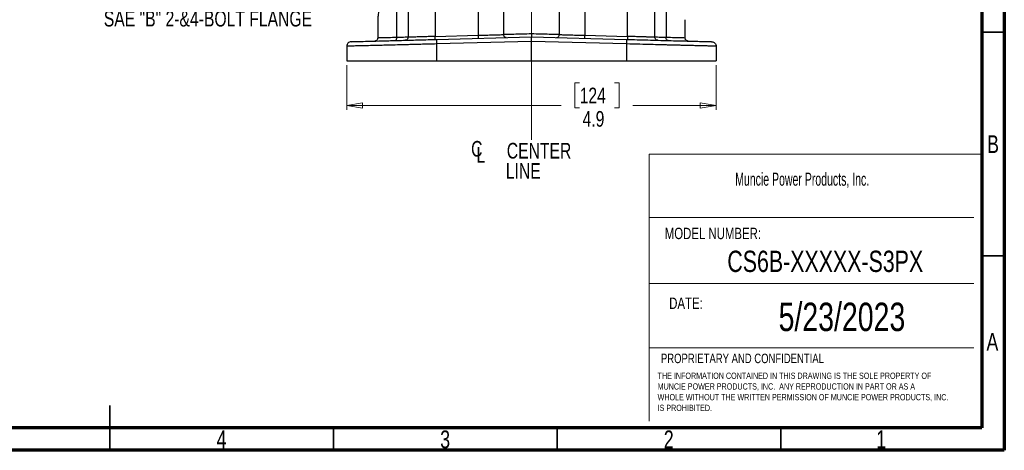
# Model space of a CAD drawing. Header units: inches. Extents: x 0.6 to 16.3, y 0.2 to 11.5.
# Tile 9 of 16: x 7.7 to 16.3, y 0.2 to 4. Entities that reach past the tile are written whole.
import ezdxf

# ---------------------------------------------------------------- set-up
doc = ezdxf.new("R2010")
doc.units = ezdxf.units.IN
doc.header["$MEASUREMENT"] = 0
doc.linetypes.add('CENTERX2', pattern=[0.8, 0.5, -0.1, 0.1, -0.1])
doc.styles.add('SLDTEXTSTYLE0', font='TXT', dxfattribs={"width": 0.75})
doc.styles.add('SLDTEXTSTYLE1', font='TXT', dxfattribs={"width": 0.605})
doc.styles.add('SLDTEXTSTYLE2', font='TXT', dxfattribs={"width": 0.695652})
doc.dimstyles.new('SLDDIMSTYLE3', dxfattribs={"dimtxt": 0.137795, "dimasz": 0.14, "dimexe": 0, "dimexo": 0.0625, "dimgap": 0.034449, "dimtad": 0, "dimdec": 1, "dimlfac": 1.5, "dimrnd": 1e-09, "dimzin": 12, "dimdsep": 46, "dimtxsty": 'SLDTEXTSTYLE0', "dimblk1": 'CLOSED', "dimblk2": 'CLOSED', "dimsah": 1, "dimcen": 0.09, "dimadec": 0, "dimazin": 3, "dimtfac": 1, "dimtdec": 1, "dimtofl": 0, "dimtmove": 0, "dimatfit": 3, "dimldrblk": 'CLOSED', "dimfxl": 0, "dimfrac": 2, "dimtolj": 1, "dimtzin": 12, "dimarcsym": 0})

# ---------------------------------------------------------------- blocks, each defined once
blk = doc.blocks.new('SW_NOTE_0')
at = {"color": 0, "linetype": 'Continuous', "lineweight": 0, "char_height": 0.055, "attachment_point": 1, "style": 'SLDTEXTSTYLE0'}
for s, insert in [('THE INFORMATION CONTAINED IN THIS DRAWING IS THE SOLE PROPERTY OF', (0, 0.0709)), ('MUNCIE POWER PRODUCTS, INC.  ANY REPRODUCTION IN PART OR AS A', (0, -0.0235)), ('WHOLE WITHOUT THE WRITTEN PERMISSION OF MUNCIE POWER PRODUCTS, INC.', (0, -0.1178)), ('IS PROHIBITED.', (0, -0.2122))]:
    blk.add_mtext(s, dxfattribs=dict(at, insert=insert))
blk = doc.blocks.new('_Closed')
at = {"color": 0, "linetype": 'ByBlock', "lineweight": -2}
for p, q in [((-1, 0.166667), (0, 0)), ((-1, 0.166667), (-1, -0.166667)), ((0, 0), (-1, -0.166667)), ((0, 0), (-1, 0))]:
    blk.add_line(p, q, dxfattribs=at)
blk = doc.blocks.new('_D_11')
at = {"color": 7, "linetype": 'Continuous', "lineweight": 0}
for p, q in [((10.549, 3.5861), (10.549, 3.1924)), ((13.8023, 3.5861), (13.8023, 3.1924)), ((12.6, 3.4303), (12.558, 3.4303)), ((12.558, 3.4303), (12.558, 3.2115)), ((12.9054, 3.4303), (12.9474, 3.4303)), ((12.9474, 3.4303), (12.9474, 3.2115)), ((10.549, 3.2318), (12.4371, 3.2318)), ((12.558, 3.2115), (12.6, 3.2115)), ((12.9474, 3.2115), (12.9054, 3.2115)), ((13.8023, 3.2318), (13.0682, 3.2318))]:
    blk.add_line(p, q, dxfattribs=at)
at = {"color": 7, "linetype": 'Continuous', "lineweight": 18, "xscale": 0.14, "yscale": 0.14, "rotation": 180.0000000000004}
blk.add_blockref('_Closed', (10.549, 3.2318, 0.6356), dxfattribs=at)
at = {"color": 7, "linetype": 'Continuous', "lineweight": 18, "xscale": 0.14, "yscale": 0.14}
blk.add_blockref('_Closed', (13.8023, 3.2318, 0.6356), dxfattribs=at)
at = {"color": 7, "linetype": 'Continuous', "lineweight": 18, "char_height": 0.1378, "attachment_point": 1, "style": 'SLDTEXTSTYLE0'}
for s, insert in [('124', (12.6, 3.3891)), ('4.9', (12.6254, 3.183))]:
    blk.add_mtext(s, dxfattribs=dict(at, insert=insert))
blk = doc.blocks.new('SW_SYMBOL_MOD_CL')
at = {"color": 0, "linetype": 'Continuous', "lineweight": 0, "char_height": 30.8, "attachment_point": 5, "style": 'SLDTEXTSTYLE0'}
for s, insert in [('C', (15.7, 23.6)), ('L', (23.6, 11.8))]:
    blk.add_mtext(s, dxfattribs=dict(at, insert=insert))
blk = doc.blocks.new('SW_NOTE_0_1')
at = {"color": 0, "linetype": 'Continuous', "lineweight": 0, "xscale": 0.004470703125, "yscale": 0.004470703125, "zscale": 0.004470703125}
blk.add_blockref('SW_SYMBOL_MOD_CL', (0, 0.0191), dxfattribs=at)
at = {"color": 0, "linetype": 'Continuous', "lineweight": 0, "char_height": 0.1378, "attachment_point": 2, "style": 'SLDTEXTSTYLE0'}
for s, insert in [('CENTER', (0.6184, 0.1776)), ('LINE', (0.4796, -0.0005))]:
    blk.add_mtext(s, dxfattribs=dict(at, insert=insert))
blk = doc.blocks.new('SW_NOTE_0_2')
at = {"color": 0, "linetype": 'Continuous', "lineweight": 0, "char_height": 0.137795, "attachment_point": 1}
for s, insert, style in [('SAE "BB" 1" - 15T SHAFT', (0.0231, 0.0705), 'SLDTEXTSTYLE2'), ('SAE "B" 2-&4-BOLT FLANGE', (0.0231, -0.1077), 'SLDTEXTSTYLE0')]:
    blk.add_mtext(s, dxfattribs=dict(at, insert=insert, style=style))

msp = doc.modelspace()

# ---------------------------------------------------------------- linework, layer by layer
at = {"color": 7, "linetype": 'Continuous', "lineweight": 70}
for p, q in [((16.3386, 11.4961), (16.3386, 0.1969)), ((16.1417, 11.2992), (16.1417, 0.3937)), ((16.1417, 0.3937), (0.7874, 0.3937)), ((16.3386, 0.1969), (0.5906, 0.1969))]:
    msp.add_line(p, q, dxfattribs=at)
at = {"color": 7, "linetype": 'CENTERX2', "lineweight": 18}
for p, q in [((12.1756, 2.9309), (12.1756, 9.0368)), ((12.1756, 4.4471), (12.1756, 2.9309))]:
    msp.add_line(p, q, dxfattribs=at)
at = {"color": 7, "linetype": 'Continuous', "lineweight": 25}
for p, q in [((11.7069, 4.5672), (11.7069, 3.8495)), ((12.6444, 4.5672), (12.6444, 3.8495)), ((11.9312, 3.856), (11.9312, 4.4937)), ((12.42, 4.4937), (12.42, 3.856)), ((10.9904, 3.8303), (10.9904, 4.4109)), ((11.089, 4.3791), (11.089, 3.8327)), ((11.3291, 4.3626), (11.3291, 3.8396)), ((13.0222, 3.8396), (13.0222, 4.3626)), ((13.2623, 3.8327), (13.2623, 4.3791)), ((13.3609, 4.4109), (13.3609, 3.8303)), ((10.8223, 3.987), (10.8223, 3.8257)), ((13.529, 3.8257), (13.529, 3.987)), ((11.3291, 3.8396), (11.7069, 3.8495)), ((11.3397, 3.8133), (12.1756, 3.8352)), ((12.1756, 3.8352), (13.0115, 3.8133)), ((12.6444, 3.8495), (13.0222, 3.8396)), ((10.549, 3.7536), (10.549, 3.6255)), ((12.1756, 3.7952), (11.3387, 3.7733)), ((11.3387, 3.7733), (11.3387, 3.6255)), ((13.0126, 3.7733), (12.1756, 3.7952)), ((12.1756, 3.6255), (12.1756, 3.7952)), ((13.0126, 3.7733), (13.0126, 3.6255)), ((13.8023, 3.7536), (13.8023, 3.6255)), ((10.549, 3.6255), (11.3387, 3.6255)), ((11.3387, 3.6255), (12.1756, 3.6255)), ((12.1756, 3.6255), (13.0126, 3.6255)), ((13.0126, 3.6255), (13.8023, 3.6255))]:
    msp.add_line(p, q, dxfattribs=at)
at = {"color": 7, "linetype": 'Continuous', "lineweight": 35}
for p, q in [((16.1417, 3.878), (16.3386, 3.878)), ((16.1417, 1.9094), (16.3386, 1.9094)), ((8.4646, 0.1969), (8.4646, 0.5906)), ((8.4646, 0.3937), (8.4646, 0.1969)), ((10.4331, 0.3937), (10.4331, 0.1969)), ((12.4016, 0.3937), (12.4016, 0.1969)), ((14.3701, 0.3937), (14.3701, 0.1969))]:
    msp.add_line(p, q, dxfattribs=at)
at = {"color": 7, "linetype": 'Continuous', "lineweight": 18}
for p, q in [((13.2132, 2.802), (13.2132, 0.4538)), ((13.2132, 2.802), (16.1285, 2.802)), ((13.2132, 2.2464), (16.0712, 2.2464)), ((13.2132, 1.6654), (16.0712, 1.6654)), ((13.2132, 1.0993), (16.0712, 1.0993))]:
    msp.add_line(p, q, dxfattribs=at)
at = {"color": 7, "linetype": 'Continuous', "lineweight": 25}
for points, knots in [([(10.8223, 4.4573), (10.8232, 4.4448), (10.8251, 4.4199), (10.8351, 4.3619), (10.8437, 4.294), (10.8471, 4.2194), (10.8431, 4.1451), (10.8341, 4.0765), (10.8245, 4.0212), (10.823, 3.9977), (10.8223, 3.987)], [0, 0, 0, 0, 0.127195, 0.253542, 0.37927, 0.504564, 0.629864, 0.755633, 0.889481, 1, 1, 1, 1]), ([(10.9904, 3.8303), (10.9648, 3.8296), (10.9151, 3.8283), (10.8629, 3.8268), (10.8287, 3.8259), (10.8244, 3.8258), (10.8223, 3.8257)], [0, 0, 0, 0, 0.256485, 0.500028, 0.751903, 1, 1, 1, 1]), ([(10.9734, 3.8037), (10.9759, 3.8042), (10.981, 3.8054), (10.9866, 3.8125), (10.9899, 3.8212), (10.9902, 3.8273), (10.9904, 3.8303)], [0, 0, 0, 0, 0.279634, 0.559249, 0.779637, 1, 1, 1, 1]), ([(11.089, 3.8327), (11.0877, 3.8327), (11.0852, 3.8326), (11.0652, 3.8321), (11.0346, 3.8314), (11.0054, 3.8307), (10.9904, 3.8303)], [0, 0, 0, 0, 0.24812, 0.49998, 0.743524, 1, 1, 1, 1]), ([(11.3291, 3.8396), (11.311, 3.8391), (11.2791, 3.8382), (11.2383, 3.837), (11.2066, 3.8361), (11.1806, 3.8353), (11.1535, 3.8346), (11.1274, 3.8338), (11.1056, 3.8332), (11.0916, 3.8328), (11.0898, 3.8327), (11.089, 3.8327)], [0, 0, 0, 0, 0.140976, 0.249982, 0.338293, 0.421686, 0.50016, 0.627681, 0.750092, 0.875825, 1, 1, 1, 1]), ([(11.7069, 3.8495), (11.7298, 3.8502), (11.774, 3.8515), (11.837, 3.8533), (11.8917, 3.8549), (11.9184, 3.8556), (11.9312, 3.856)], [0, 0, 0, 0, 0.260509, 0.502439, 0.76073, 1, 1, 1, 1]), ([(12.1756, 3.8618), (12.1476, 3.8612), (12.0994, 3.86), (12.0315, 3.8584), (11.9746, 3.8571), (11.9453, 3.8564), (11.9312, 3.856)], [0, 0, 0, 0, 0.290776, 0.49998, 0.761252, 1, 1, 1, 1]), ([(11.9542, 3.8294), (11.9508, 3.8298), (11.9442, 3.8307), (11.9367, 3.8378), (11.9321, 3.8467), (11.9315, 3.8529), (11.9312, 3.856)], [0, 0, 0, 0, 0.279601, 0.55921, 0.779581, 1, 1, 1, 1]), ([(12.42, 3.856), (12.406, 3.8564), (12.3767, 3.8571), (12.3198, 3.8584), (12.2519, 3.86), (12.2037, 3.8612), (12.1756, 3.8618)], [0, 0, 0, 0, 0.238746, 0.50002, 0.709221, 1, 1, 1, 1]), ([(12.1756, 3.8618), (12.1756, 3.8596), (12.1756, 3.8552), (12.1756, 3.8493), (12.1756, 3.8444), (12.1756, 3.8396), (12.1756, 3.8359), (12.1756, 3.8354), (12.1756, 3.8352)], [0, 0, 0, 0, 0.160812, 0.311465, 0.451973, 0.582255, 0.811305, 1, 1, 1, 1]), ([(12.1756, 3.7952), (12.1756, 3.8005), (12.1756, 3.8109), (12.1756, 3.824), (12.1756, 3.8313), (12.1756, 3.8346), (12.1756, 3.835), (12.1756, 3.8352)], [0, 0, 0, 0, 0.250714, 0.499136, 0.734643, 0.863714, 1, 1, 1, 1]), ([(12.3971, 3.8294), (12.4004, 3.8298), (12.4071, 3.8307), (12.4146, 3.8378), (12.4192, 3.8467), (12.4197, 3.8529), (12.42, 3.856)], [0, 0, 0, 0, 0.279616, 0.55921, 0.779619, 1, 1, 1, 1]), ([(12.42, 3.856), (12.4328, 3.8557), (12.4596, 3.8549), (12.5113, 3.8534), (12.5738, 3.8516), (12.6178, 3.8503), (12.6444, 3.8495)], [0, 0, 0, 0, 0.23784, 0.500044, 0.698604, 1, 1, 1, 1]), ([(13.2623, 3.8327), (13.2615, 3.8327), (13.2598, 3.8328), (13.2463, 3.8332), (13.2245, 3.8338), (13.1944, 3.8346), (13.1567, 3.8357), (13.1202, 3.8368), (13.0864, 3.8378), (13.0565, 3.8386), (13.0342, 3.8393), (13.0222, 3.8396)], [0, 0, 0, 0, 0.120191, 0.243561, 0.370113, 0.499848, 0.623463, 0.75913, 0.825792, 0.906085, 1, 1, 1, 1]), ([(13.3609, 3.8303), (13.3456, 3.8307), (13.3155, 3.8314), (13.285, 3.8321), (13.2658, 3.8326), (13.2634, 3.8327), (13.2623, 3.8327)], [0, 0, 0, 0, 0.261981, 0.515974, 0.761979, 1, 1, 1, 1]), ([(13.3779, 3.8037), (13.3754, 3.8042), (13.3703, 3.8054), (13.3647, 3.8125), (13.3614, 3.8212), (13.3611, 3.8273), (13.3609, 3.8303)], [0, 0, 0, 0, 0.27962, 0.559248, 0.779602, 1, 1, 1, 1]), ([(13.529, 3.8257), (13.5269, 3.8258), (13.5226, 3.8259), (13.4884, 3.8268), (13.4362, 3.8283), (13.3864, 3.8296), (13.3609, 3.8303)], [0, 0, 0, 0, 0.2481, 0.499972, 0.743513, 1, 1, 1, 1]), ([(11.3387, 3.7733), (11.3174, 3.7728), (11.2763, 3.7717), (11.2176, 3.7703), (11.1641, 3.7689), (11.1158, 3.7677), (11.0727, 3.7667), (11.0201, 3.7653), (10.959, 3.7638), (10.8914, 3.7621), (10.831, 3.7606), (10.7684, 3.7591), (10.7061, 3.7575), (10.6482, 3.7561), (10.5965, 3.7548), (10.5571, 3.7538), (10.5517, 3.7537), (10.549, 3.7536)], [0, 0, 0, 0, 0.0506461, 0.0977114, 0.1411957, 0.1810986, 0.2174198, 0.2501591, 0.3168775, 0.3807979, 0.44192, 0.5002438, 0.5871203, 0.6725753, 0.7566096, 0.8798978, 1, 1, 1, 1]), ([(10.5879, 3.7936), (10.5907, 3.7937), (10.5962, 3.7938), (10.6403, 3.795), (10.709, 3.7968), (10.8024, 3.7992), (10.9164, 3.8022), (11.0471, 3.8056), (11.1898, 3.8093), (11.2898, 3.812), (11.3397, 3.8133)], [0, 0, 0, 0, 0.12498, 0.249964, 0.374949, 0.499947, 0.624948, 0.749961, 0.874973, 1, 1, 1, 1]), ([(13.0115, 3.8133), (13.0428, 3.8125), (13.1061, 3.8108), (13.2003, 3.8083), (13.2939, 3.8059), (13.3846, 3.8035), (13.47, 3.8013), (13.5472, 3.7992), (13.6143, 3.7975), (13.6698, 3.796), (13.7126, 3.7949), (13.7422, 3.7941), (13.7601, 3.7937), (13.7623, 3.7936), (13.7634, 3.7936)], [0, 0, 0, 0, 0.0780321, 0.1583142, 0.2407101, 0.326281, 0.4127917, 0.5000535, 0.5873012, 0.6738003, 0.7593637, 0.8417273, 0.9219894, 1, 1, 1, 1]), ([(13.8023, 3.7536), (13.7996, 3.7537), (13.7942, 3.7538), (13.7573, 3.7547), (13.7147, 3.7558), (13.675, 3.7568), (13.6281, 3.7579), (13.583, 3.7591), (13.5429, 3.7601), (13.5099, 3.7609), (13.4744, 3.7618), (13.4364, 3.7627), (13.3957, 3.7637), (13.3526, 3.7648), (13.2972, 3.7662), (13.2236, 3.768), (13.1252, 3.7705), (13.052, 3.7723), (13.0126, 3.7733)], [0, 0, 0, 0, 0.120113, 0.243403, 0.306312, 0.370018, 0.434521, 0.499823, 0.533929, 0.569023, 0.605105, 0.642174, 0.680232, 0.719276, 0.759309, 0.825921, 0.906154, 1, 1, 1, 1])]:
    msp.add_open_spline(points, degree=3, knots=knots, dxfattribs=at)
for points in [[(10.8223, 3.8257), (10.8219, 3.8223), (10.8211, 3.8154), (10.8152, 3.8067), (10.8066, 3.8005), (10.7998, 3.7995), (10.7963, 3.799)], [(11.089, 3.8327), (11.0886, 3.8293), (11.0878, 3.8224), (11.0818, 3.8137), (11.0733, 3.8075), (11.0664, 3.8065), (11.063, 3.806)], [(11.3284, 3.813), (11.3285, 3.8134), (11.3289, 3.8142), (11.3292, 3.8204), (11.3293, 3.8292), (11.3291, 3.8361), (11.3291, 3.8396)], [(11.7069, 3.8495), (11.707, 3.846), (11.7071, 3.8391), (11.707, 3.8303), (11.7067, 3.8241), (11.7064, 3.8233), (11.7062, 3.8229)], [(12.6451, 3.8229), (12.6449, 3.8233), (12.6445, 3.8241), (12.6442, 3.8303), (12.6442, 3.8391), (12.6443, 3.846), (12.6444, 3.8495)], [(13.0222, 3.8396), (13.0222, 3.8361), (13.022, 3.8292), (13.0221, 3.8204), (13.0224, 3.8142), (13.0228, 3.8134), (13.0229, 3.813)], [(13.2883, 3.806), (13.2849, 3.8065), (13.278, 3.8075), (13.2694, 3.8137), (13.2635, 3.8224), (13.2627, 3.8293), (13.2623, 3.8327)], [(13.5549, 3.799), (13.5515, 3.7995), (13.5447, 3.8005), (13.5361, 3.8067), (13.5301, 3.8154), (13.5294, 3.8223), (13.529, 3.8257)], [(10.5879, 3.7936), (10.5828, 3.7929), (10.5725, 3.7914), (10.5597, 3.7821), (10.5507, 3.7691), (10.5496, 3.7588), (10.549, 3.7536)], [(11.3397, 3.8133), (11.3395, 3.8127), (11.339, 3.8115), (11.3385, 3.8022), (11.3384, 3.789), (11.3386, 3.7785), (11.3387, 3.7733)], [(13.0115, 3.8133), (13.0118, 3.8127), (13.0123, 3.8115), (13.0128, 3.8022), (13.0129, 3.789), (13.0127, 3.7785), (13.0126, 3.7733)], [(13.7634, 3.7936), (13.7685, 3.7929), (13.7788, 3.7914), (13.7916, 3.7821), (13.8006, 3.7691), (13.8017, 3.7588), (13.8023, 3.7536)]]:
    msp.add_open_spline(points, degree=3, dxfattribs=at)

# ---------------------------------------------------------------- block references
at = {"color": 7, "linetype": 'Continuous', "lineweight": 0}
for name, p in [('SW_NOTE_0_2', (8.3874, 4.1727)), ('SW_NOTE_0_1', (11.6241, 2.7252)), ('SW_NOTE_0', (13.2862, 0.8098))]:
    msp.add_blockref(name, p, dxfattribs=at)

# ---------------------------------------------------------------- texts
for s, insert, char_height, attachment_point, style in [('B', (16.239, 2.9697), 0.1562, 2, 'SLDTEXTSTYLE0'), ('Muncie Power Products, Inc.', (13.9692, 2.6404), 0.114583, 1, 'SLDTEXTSTYLE1'), ('MODEL NUMBER:', (13.3494, 2.1557), 0.1, 1, 'SLDTEXTSTYLE0'), ('CS6B-XXXXX-S3PX', (14.7623, 1.9539), 0.1875, 2, 'SLDTEXTSTYLE0'), ('DATE:', (13.3884, 1.5413), 0.1, 1, 'SLDTEXTSTYLE0'), ('5/23/2023', (14.9092, 1.4965), 0.25, 2, 'SLDTEXTSTYLE0'), ('A', (16.2338, 1.2299), 0.1562, 2, 'SLDTEXTSTYLE0'), ('PROPRIETARY AND CONFIDENTIAL', (13.3155, 1.0474), 0.083333, 1, 'SLDTEXTSTYLE0'), ('4', (9.4472, 0.3713), 0.1562, 2, 'SLDTEXTSTYLE0'), ('3', (11.4157, 0.3713), 0.1562, 2, 'SLDTEXTSTYLE0'), ('2', (13.3843, 0.3713), 0.1562, 2, 'SLDTEXTSTYLE0'), ('1', (15.2543, 0.3713), 0.1562, 2, 'SLDTEXTSTYLE0')]:
    msp.add_mtext(s, dxfattribs=dict(at, insert=insert, char_height=char_height, attachment_point=attachment_point, style=style))

# ---------------------------------------------------------------- dimensions: what is measured, and where the dimension line sits
at = {"color": 7, "linetype": 'Continuous', "lineweight": 18}
dim = msp.add_linear_dim(base=(13.8023, 3.2318), p1=(10.549, 3.6255), p2=(13.8023, 3.6255), dimstyle='SLDDIMSTYLE3', dxfattribs=at)
dim.commit()
dim.dimension.update_dxf_attribs({"geometry": '_D_11', "text_midpoint": (12.7527, 3.2318), "dimtype": 160})

doc.saveas('drawing.dxf')
